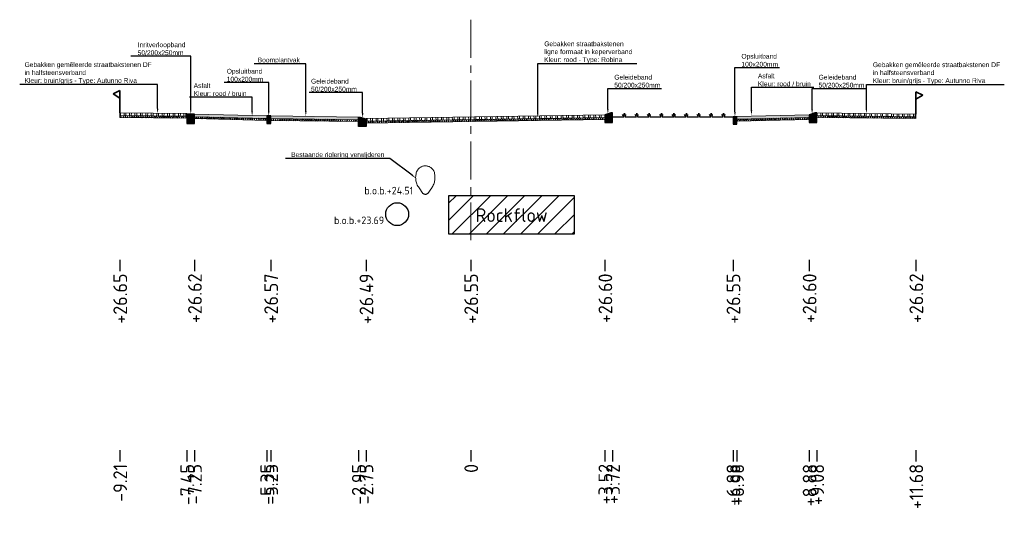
# Model space of a CAD drawing. Header units: metres. Extents: x 198530 to 198748, y 355169 to 355318.
# Tile 37 of 37: x 198722 to 198748, y 355303 to 355316. Entities that reach past the tile are written whole.
import ezdxf
from ezdxf import colors
from ezdxf.entities.mleader import LeaderData, LeaderLine
from ezdxf.math import Vec2, Vec3

# ---------------------------------------------------------------- set-up
doc = ezdxf.new("R2010")
doc.units = ezdxf.units.M
doc.linetypes.add('AM-AS', pattern=[16, 10, -2, 2, -2])
doc.linetypes.add('RI-GWA', pattern=[18.45, 6, -1.8, 1.75, -1.8, 1.75, -1.8, 1.75, -1.8])
doc.layers.get('Defpoints').update_dxf_attribs({"lineweight": 25})
for name, color, linetype, lineweight in [('B-WE-RI-GWA-BESTAANDE RIOLERING', 252, 'RI-GWA', 18), ('C3D-LABELS', 7, 'Continuous', 25), ('N-WE-AM-AS-G', 10, 'AM-AS', 18), ('N-WE-VH-VERHARDING_FUNDERING-G', 7, 'Continuous', 35), ('X-XX-AL-T25', 7, 'Continuous', 25)]:
    doc.layers.add(name, color=color, linetype=linetype, lineweight=lineweight)
for name, color, linetype in [('N-WE-AL-DETAIL-G', 7, 'Continuous'), ('N-WE-GROEN', 253, 'Continuous'), ('N-WE-RI-DWA-NIEUWE RIOLERING', 7, 'Continuous'), ('N-WE-VH-ROCKFLOW-G', 10, 'Continuous')]:
    doc.layers.add(name, color=color, linetype=linetype)
doc.styles.add('NLCS-ISO', font='NLCS-ISO.ttf')
doc.styles.add('NLCS-ISO-M200-T25', font='NLCS-ISO.ttf', dxfattribs={"height": 0.5})
doc.styles.add('NLCS-ISO-M50-T25', font='NLCS-ISO.ttf', dxfattribs={"height": 0.125})
pattern_1 = [(60, (-3613.88653, -302.51122), (-0.0433012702, 0.025), []), (120, (-3613.88653, -302.51122), (-0.0433012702, -0.025), [])]

# ---------------------------------------------------------------- blocks, each defined once
blk = doc.blocks.new('Geleideband_5-20x25')
at = {"layer": 'N-WE-AL-DETAIL-G'}
h = blk.add_hatch(color=252, dxfattribs=at)
h.dxf.hatch_style = 1
h.paths.add_polyline_path([(0.2, -0.25), (0, -0.25), (0, 0), (0.05, 0), (0.2, -0.05)])
blk.add_lwpolyline([(0.2, -0.25), (0, -0.25), (0, 0), (0.05, 0), (0.2, -0.05)], close=True)
blk = doc.blocks.new('*U67')
at = {"lineweight": 9}
h = blk.add_hatch(dxfattribs=at)
h.set_pattern_fill('ANSI32', color=252, scale=0.015, angle=47)
h.paths.add_polyline_path([(0, 0), (-6.269, -0.157), (-6.268, -0.227), (0.001, -0.07)])
h = blk.add_hatch(dxfattribs=at)
h.set_pattern_fill('AVH-ASFALT', color=252, scale=0.05, pattern_type=2)
h.set_pattern_definition(pattern_1)
h.paths.add_polyline_path([(0.001, -0.07), (-6.268, -0.227), (-6.268, -0.277), (0.001, -0.12)])
for points in [[(0.001, -0.12), (-6.268, -0.277), (-6.269, -0.157), (0, 0)], [(0.001, -0.07), (-6.268, -0.227)]]:
    blk.add_lwpolyline(points, dxfattribs=at)
at = {"layer": 'Defpoints', "color": 6, "lineweight": 9}
for points in [[(0, 0), (-6.269, -0.157), (-6.268, -0.227), (0.001, -0.07)], [(0.001, -0.07), (-6.268, -0.227), (-6.268, -0.277), (0.001, -0.12)]]:
    blk.add_lwpolyline(points, close=True, dxfattribs=at)
blk = doc.blocks.new('Opsluitband_100x200')
at = {"layer": 'N-WE-AL-DETAIL-G'}
h = blk.add_hatch(color=252, dxfattribs=at)
h.dxf.hatch_style = 1
h.paths.add_polyline_path([(0.1, 0), (0, 0), (0, -0.2), (0.1, -0.2)])
blk.add_lwpolyline([(0, -0.2), (0, 0), (0.1, 0), (0.1, -0.2)], close=True)
blk = doc.blocks.new('*U103')
at = {"lineweight": 9}
h = blk.add_hatch(color=252, dxfattribs=at)
h.dxf.hatch_style = 1
h.paths.add_polyline_path([(0, 0), (-1.9, -0.048), (-1.899, -0.117), (0.001, -0.07)])
h = blk.add_hatch(dxfattribs=at)
h.set_pattern_fill('AVH-ASFALT', color=252, scale=0.05, pattern_type=2)
h.set_pattern_definition(pattern_1)
h.paths.add_polyline_path([(0.001, -0.07), (-1.899, -0.117), (-1.899, -0.167), (0.001, -0.12)])
for points in [[(0.001, -0.12), (-1.899, -0.167), (-1.9, -0.048), (0, 0)], [(0.001, -0.07), (-1.899, -0.117)]]:
    blk.add_lwpolyline(points, dxfattribs=at)
at = {"layer": 'Defpoints', "color": 6, "lineweight": 9}
for points in [[(0, 0), (-1.9, -0.048), (-1.899, -0.117), (0.001, -0.07)], [(0.001, -0.07), (-1.899, -0.117), (-1.899, -0.167), (0.001, -0.12)]]:
    blk.add_lwpolyline(points, close=True, dxfattribs=at)
blk = doc.blocks.new('*U68')
at = {"lineweight": 9}
h = blk.add_hatch(dxfattribs=at)
h.set_pattern_fill('ANSI32', color=252, scale=0.015, angle=47)
h.paths.add_polyline_path([(0, 0), (-2.599, -0.065), (-2.598, -0.135), (0.001, -0.07)])
h = blk.add_hatch(dxfattribs=at)
h.set_pattern_fill('AVH-ASFALT', color=252, scale=0.05, pattern_type=2)
h.set_pattern_definition(pattern_1)
h.paths.add_polyline_path([(0.001, -0.07), (-2.598, -0.135), (-2.598, -0.185), (0.001, -0.12)])
for points in [[(0.001, -0.12), (-2.598, -0.185), (-2.599, -0.065), (0, 0)], [(0.001, -0.07), (-2.598, -0.135)]]:
    blk.add_lwpolyline(points, dxfattribs=at)
at = {"layer": 'Defpoints', "color": 6, "lineweight": 9}
for points in [[(0, 0), (-2.599, -0.065), (-2.598, -0.135), (0.001, -0.07)], [(0.001, -0.07), (-2.598, -0.135), (-2.598, -0.185), (0.001, -0.12)]]:
    blk.add_lwpolyline(points, close=True, dxfattribs=at)
blk = doc.blocks.new('OBJ_Grens')
at = {"layer": 'N-WE-VH-VERHARDING_FUNDERING-G'}
for p, q in [((0, 0), (0, 0.586)), ((0, 0.586), (0.179, 0.496)), ((0.179, 0.496), (0, 0.386))]:
    blk.add_line(p, q, dxfattribs=at)
blk = doc.blocks.new('*U110')
at = {"lineweight": 9}
h = blk.add_hatch(dxfattribs=at)
h.set_pattern_fill('GRAVEL', color=252, scale=0.005)
h.paths.add_polyline_path([(0, 0), (-2.3, -0.057), (-2.299, -0.127), (0.001, -0.07)])
h = blk.add_hatch(dxfattribs=at)
h.set_pattern_fill('AVH-ASFALT', color=252, scale=0.05, pattern_type=2)
h.set_pattern_definition(pattern_1)
h.paths.add_polyline_path([(0.001, -0.07), (-2.299, -0.127), (-2.299, -0.177), (0.001, -0.12)])
for points in [[(0.001, -0.12), (-2.299, -0.177), (-2.3, -0.057), (0, 0)], [(0.001, -0.07), (-2.299, -0.127)]]:
    blk.add_lwpolyline(points, dxfattribs=at)
at = {"layer": 'Defpoints', "color": 6, "lineweight": 9}
for points in [[(0, 0), (-2.3, -0.057), (-2.299, -0.127), (0.001, -0.07)], [(0.001, -0.07), (-2.299, -0.127), (-2.299, -0.177), (0.001, -0.12)]]:
    blk.add_lwpolyline(points, close=True, dxfattribs=at)
blk = doc.blocks.new('Inritverloopband_20x25')
at = {"layer": 'N-WE-AL-DETAIL-G'}
h = blk.add_hatch(color=252, dxfattribs=at)
h.dxf.hatch_style = 1
h.paths.add_polyline_path([(0.2, -0.25), (0, -0.25), (0, 0), (0.2, 0)])
blk.add_lwpolyline([(0.2, -0.25), (0, -0.25), (0, 0), (0.2, 0)], close=True)
blk.add_lwpolyline([(0.2, 0), (0.2, 0.01)])
blk = doc.blocks.new('*U69')
at = {"lineweight": 9}
h = blk.add_hatch(dxfattribs=at)
h.set_pattern_fill('ANSI32', color=252, scale=0.015, angle=47)
h.paths.add_polyline_path([(0, 0), (-1.759, -0.044), (-1.759, -0.114), (0.001, -0.07)])
h = blk.add_hatch(dxfattribs=at)
h.set_pattern_fill('AVH-ASFALT', color=252, scale=0.05, pattern_type=2)
h.set_pattern_definition(pattern_1)
h.paths.add_polyline_path([(0.001, -0.07), (-1.759, -0.114), (-1.759, -0.164), (0.001, -0.12)])
for points in [[(0.001, -0.12), (-1.759, -0.164), (-1.76, -0.044), (0, 0)], [(0.001, -0.07), (-1.759, -0.114)]]:
    blk.add_lwpolyline(points, dxfattribs=at)
at = {"layer": 'Defpoints', "color": 6, "lineweight": 9}
for points in [[(0, 0), (-1.759, -0.044), (-1.759, -0.114), (0.001, -0.07)], [(0.001, -0.07), (-1.759, -0.114), (-1.759, -0.164), (0.001, -0.12)]]:
    blk.add_lwpolyline(points, close=True, dxfattribs=at)

msp = doc.modelspace()

# ---------------------------------------------------------------- hatches: boundary and pattern name
at = {"layer": 'N-WE-VH-ROCKFLOW-G'}
h = msp.add_hatch(dxfattribs=at)
h.set_pattern_fill('ANSI31', color=256, scale=0.1)
h.set_pattern_definition([(45, (190.1122, 21.44), (-0.22450640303, 0.22450640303), [])])
h.paths.add_polyline_path([(198733.177, 355310.482), (198736.477, 355310.482), (198736.477, 355311.482), (198733.177, 355311.482)])
h.paths.add_polyline_path([(198733.756, 355310.559), (198735.88, 355310.559), (198735.88, 355311.423), (198733.756, 355311.423)], flags=24)

# ---------------------------------------------------------------- linework, layer by layer
at = {"layer": 'B-WE-RI-GWA-BESTAANDE RIOLERING'}
msp.add_lwpolyline([(198732.501, 355311.543), (198732.401, 355311.687, -0.266628), (198732.348, 355312.136, -0.62829), (198732.794, 355312.116, -0.238625), (198732.732, 355311.687), (198732.631, 355311.543, -0.38881)], format="xyb", close=True, dxfattribs=at)
at = {"layer": 'C3D-LABELS', "color": 7, "linetype": 'Continuous', "lineweight": 25}
for p, q in [((198724.55, 355309.801), (198724.55, 355309.501)), ((198726.51, 355309.801), (198726.51, 355309.501)), ((198728.51, 355309.801), (198728.51, 355309.501)), ((198731.01, 355309.801), (198731.01, 355309.501)), ((198733.76, 355309.801), (198733.76, 355309.501)), ((198737.28, 355309.801), (198737.28, 355309.501)), ((198740.64, 355309.801), (198740.64, 355309.501)), ((198742.64, 355309.801), (198742.64, 355309.501)), ((198745.44, 355309.801), (198745.44, 355309.501)), ((198724.55, 355304.801), (198724.55, 355304.501)), ((198726.31, 355304.801), (198726.31, 355304.501)), ((198726.51, 355304.801), (198726.51, 355304.501)), ((198728.41, 355304.801), (198728.41, 355304.501)), ((198728.51, 355304.801), (198728.51, 355304.501)), ((198730.81, 355304.801), (198730.81, 355304.501)), ((198731.01, 355304.801), (198731.01, 355304.501)), ((198733.76, 355304.801), (198733.76, 355304.501)), ((198737.28, 355304.801), (198737.28, 355304.501)), ((198737.48, 355304.801), (198737.48, 355304.501)), ((198740.64, 355304.801), (198740.64, 355304.501)), ((198740.74, 355304.801), (198740.74, 355304.501)), ((198742.64, 355304.801), (198742.64, 355304.501)), ((198742.84, 355304.801), (198742.84, 355304.501)), ((198745.44, 355304.801), (198745.44, 355304.501))]:
    msp.add_line(p, q, dxfattribs=at)
at = {"layer": 'N-WE-AM-AS-G', "ltscale": 0.1}
msp.add_lwpolyline([(198733.76, 355316.105), (198733.76, 355310.315)], dxfattribs=at)
at = {"layer": 'N-WE-GROEN'}
msp.add_lwpolyline([(198737.48, 355313.558), (198737.78, 355313.558), (198737.743, 355313.614), (198737.779, 355313.594), (198737.789, 355313.648), (198737.801, 355313.593), (198737.816, 355313.614), (198737.806, 355313.558), (198738.106, 355313.558), (198738.069, 355313.614), (198738.104, 355313.594), (198738.114, 355313.648), (198738.126, 355313.593), (198738.141, 355313.614), (198738.132, 355313.558), (198738.432, 355313.558), (198738.395, 355313.614), (198738.43, 355313.594), (198738.44, 355313.648), (198738.452, 355313.593), (198738.467, 355313.614), (198738.457, 355313.558), (198738.757, 355313.558), (198738.72, 355313.614), (198738.756, 355313.594), (198738.766, 355313.648), (198738.777, 355313.593), (198738.792, 355313.614), (198738.783, 355313.558), (198739.083, 355313.558), (198739.046, 355313.614), (198739.081, 355313.594), (198739.091, 355313.648), (198739.103, 355313.593), (198739.118, 355313.614), (198739.108, 355313.558), (198739.33, 355313.558), (198739.408, 355313.558), (198739.371, 355313.614), (198739.407, 355313.594), (198739.417, 355313.648), (198739.429, 355313.593), (198739.444, 355313.614), (198739.434, 355313.558), (198739.734, 355313.558), (198739.697, 355313.614), (198739.732, 355313.594), (198739.743, 355313.648), (198739.754, 355313.593), (198739.769, 355313.614), (198739.76, 355313.558), (198740.06, 355313.558), (198740.023, 355313.614), (198740.058, 355313.594), (198740.068, 355313.648), (198740.08, 355313.593), (198740.095, 355313.614), (198740.085, 355313.558), (198740.385, 355313.558), (198740.348, 355313.614), (198740.384, 355313.594), (198740.394, 355313.648), (198740.406, 355313.593), (198740.421, 355313.614), (198740.411, 355313.558), (198740.64, 355313.558)], dxfattribs=at)
at = {"layer": 'N-WE-RI-DWA-NIEUWE RIOLERING'}
msp.add_circle((198731.826, 355310.998), 0.3, dxfattribs=at)
at = {"layer": 'N-WE-VH-ROCKFLOW-G'}
msp.add_lwpolyline([(198733.177, 355310.482), (198736.477, 355310.482), (198736.477, 355311.482), (198733.177, 355311.482)], close=True, dxfattribs=at)

# ---------------------------------------------------------------- block references
at = {"layer": 'N-WE-AL-DETAIL-G', "xscale": -1}
for name, p in [('OBJ_Grens', (198724.55, 355313.658)), ('Inritverloopband_20x25', (198726.51, 355313.628)), ('*U103', (198726.51, 355313.628)), ('Opsluitband_100x200', (198728.51, 355313.578)), ('Geleideband_5-20x25', (198737.48, 355313.658)), ('Opsluitband_100x200', (198740.74, 355313.558)), ('Geleideband_5-20x25', (198742.84, 355313.658))]:
    msp.add_blockref(name, p, dxfattribs=at)
at = {"layer": 'N-WE-AL-DETAIL-G'}
for name, p in [('OBJ_Grens', (198745.44, 355313.628)), ('Geleideband_5-20x25', (198730.81, 355313.548))]:
    msp.add_blockref(name, p, dxfattribs=at)
at = {"layer": 'N-WE-AL-DETAIL-G', "xscale": -1, "rotation": 0.7810358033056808}
msp.add_blockref('*U69', (198724.55, 355313.658), dxfattribs=at)
at = {"layer": 'N-WE-AL-DETAIL-G'}
for name, p, rotation in [('*U110', (198730.81, 355313.548), 357.8206099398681), ('*U67', (198737.28, 355313.608), 359.4478918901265), ('*U103', (198742.64, 355313.608), 0.0002486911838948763), ('*U68', (198745.44, 355313.628), 357.9067631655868)]:
    msp.add_blockref(name, p, dxfattribs=dict(at, rotation=rotation))

# ---------------------------------------------------------------- texts
at = {"layer": 'B-WE-RI-GWA-BESTAANDE RIOLERING', "insert": (198730.966, 355311.717), "char_height": 0.2, "attachment_point": 1, "style": 'NLCS-ISO-M200-T25'}
msp.add_mtext_dynamic_manual_height_columns('b.o.b.+24.51', width=1.70356, gutter_width=2.5, heights=[0.543], dxfattribs=at)
at = {"layer": 'C3D-LABELS', "color": 7, "linetype": 'Continuous', "lineweight": 25, "char_height": 0.36, "attachment_point": 6, "rotation": 90, "style": 'NLCS-ISO'}
for s, insert in [('+26.65', (198724.56, 355309.44)), ('+26.57', (198728.52, 355309.44)), ('+26.49', (198731.02, 355309.44)), ('+26.55', (198733.77, 355309.44)), ('+26.60', (198737.29, 355309.44)), ('+26.55', (198740.65, 355309.44)), ('+26.60', (198742.65, 355309.44)), ('+26.62', (198745.45, 355309.44)), ('-9.21', (198724.56, 355304.44)), ('-7.45', (198726.32, 355304.44)), ('-7.25', (198726.52, 355304.44)), ('-5.35', (198728.42, 355304.44)), ('-5.25', (198728.52, 355304.44)), ('-2.95', (198730.82, 355304.44)), ('-2.75', (198731.02, 355304.44)), ('0', (198733.77, 355304.44)), ('+3.52', (198737.29, 355304.44)), ('+3.72', (198737.49, 355304.44)), ('+6.88', (198740.65, 355304.44)), ('+6.98', (198740.75, 355304.44)), ('+8.88', (198742.65, 355304.44)), ('+9.08', (198742.85, 355304.44)), ('+11.68', (198745.45, 355304.44))]:
    msp.add_mtext(s, dxfattribs=dict(at, insert=insert))
at = {"layer": 'C3D-LABELS', "color": 7, "linetype": 'Continuous', "lineweight": 25, "insert": (198726.52, 355309.44), "char_height": 0.36, "width": 1.044, "attachment_point": 6, "rotation": 90, "style": 'NLCS-ISO'}
msp.add_mtext('+26.62', dxfattribs=at)
at = {"layer": 'N-WE-RI-DWA-NIEUWE RIOLERING', "insert": (198730.169, 355310.936), "char_height": 0.2, "attachment_point": 1, "style": 'NLCS-ISO-M200-T25'}
msp.add_mtext_dynamic_manual_height_columns('b.o.b.+23.69', width=1.70356, gutter_width=2.5, heights=[0.543], dxfattribs=at)
at = {"layer": 'N-WE-VH-ROCKFLOW-G', "insert": (198733.882, 355311.153), "char_height": 0.36, "attachment_point": 1, "style": 'NLCS-ISO'}
msp.add_mtext('Rockflow', dxfattribs=at)

# ---------------------------------------------------------------- leaders
at = {"layer": 'X-XX-AL-T25'}
ml = msp.add_multileader_mtext('Standard', dxfattribs=at)
ml.set_content('{\\fArial|b0|i0|c0|p34;Inritverloopband \\P50/200x250mm}', color=256, style='NLCS-ISO-M50-T25')
ml.set_leader_properties(color=256, linetype='ByLayer', lineweight=-1)
ml.build(insert=Vec2(0, 0))
ml.multileader.update_dxf_attribs({"text_left_attachment_type": 5, "text_right_attachment_type": 5, "dogleg_length": 0.125, "arrow_head_size": 0.125})
ctx = ml.context
ctx.base_point, ctx.char_height, ctx.arrow_head_size, ctx.landing_gap_size, ctx.plane_origin = Vec3(198724.972, 355315.148), 0.125, 0.125, 0.045, Vec3(198726.929, 355313.976)
ctx.left_attachment, ctx.right_attachment = 5, 5
notes = []
notes.append((ctx, [(1, (1, 1, 0), (198726.41, 355315.148), (-1, 0), 0.125, [(0, [(198726.41, 355313.628)], 0, [])])]))
ctx.mtext.insert, ctx.mtext.flow_direction = Vec3(198725.017, 355315.508), 5
ml = msp.add_multileader_mtext('Standard', dxfattribs=at)
ml.set_content('{\\fArial|b0|i0|c0|p34;Gebakken straatbakstenen \\Pligne formaat in keperverband\\PKleur: rood - Type: Robina}', color=256, style='NLCS-ISO-M50-T25')
ml.set_leader_properties(color=256, linetype='ByLayer', lineweight=-1)
ml.build(insert=Vec2(0, 0))
ml.multileader.update_dxf_attribs({"text_left_attachment_type": 5, "text_right_attachment_type": 5, "dogleg_length": 0.125, "arrow_head_size": 0.125})
ctx = ml.context
ctx.base_point, ctx.char_height, ctx.arrow_head_size, ctx.landing_gap_size, ctx.plane_origin = Vec3(198735.64, 355314.952), 0.125, 0.125, 0.045, Vec3(198736.034, 355313.878)
ctx.left_attachment, ctx.right_attachment = 5, 5
notes.append((ctx, [(0, (1, 1, 0), (198735.515, 355314.952), (1, 0), 0.125, [(0, [(198735.515, 355313.53)], 0, [])])]))
ctx.mtext.insert, ctx.mtext.flow_direction = Vec3(198735.685, 355315.534), 5
ml = msp.add_multileader_mtext('Standard', dxfattribs=at)
ml.set_content('{\\fArial|b0|i0|c0|p34;Boomplantvak}', color=256, style='NLCS-ISO-M50-T25')
ml.set_leader_properties(color=256, linetype='ByLayer', lineweight=-1)
ml.build(insert=Vec2(0, 0))
ml.multileader.update_dxf_attribs({"text_left_attachment_type": 5, "text_right_attachment_type": 5, "dogleg_length": 0.125, "arrow_head_size": 0.125})
ctx = ml.context
ctx.base_point, ctx.char_height, ctx.arrow_head_size, ctx.landing_gap_size, ctx.plane_origin = Vec3(198728.122, 355314.95), 0.125, 0.125, 0.045, Vec3(198728.911, 355313.925)
ctx.left_attachment, ctx.right_attachment = 5, 5
notes.append((ctx, [(0, (1, 1, 0), (198729.43, 355314.95), (-1, 0), 0.125, [(0, [(198729.43, 355313.577)], 0, [])])]))
ctx.mtext.insert, ctx.mtext.flow_direction = Vec3(198728.167, 355315.109), 5
ml = msp.add_multileader_mtext('Standard', dxfattribs=at)
ml.set_content('{\\fArial|b0|i0|c0|p34;Opsluitband\\P100x200mm}', color=256, style='NLCS-ISO-M50-T25')
ml.set_leader_properties(color=256, linetype='ByLayer', lineweight=-1)
ml.build(insert=Vec2(0, 0))
ml.multileader.update_dxf_attribs({"text_left_attachment_type": 5, "text_right_attachment_type": 5, "dogleg_length": 0.125, "arrow_head_size": 0.125})
ctx = ml.context
ctx.base_point, ctx.char_height, ctx.arrow_head_size, ctx.landing_gap_size, ctx.plane_origin = Vec3(198740.815, 355314.845), 0.125, 0.125, 0.045, Vec3(198741.21, 355313.906)
ctx.left_attachment, ctx.right_attachment = 5, 5
notes.append((ctx, [(0, (1, 1, 0), (198740.69, 355314.845), (1, 0), 0.125, [(0, [(198740.69, 355313.558)], 0, [])])]))
ctx.mtext.insert, ctx.mtext.flow_direction = Vec3(198740.86, 355315.206), 5
ml = msp.add_multileader_mtext('Standard', dxfattribs=at)
ml.set_content('{\\fArial|b0|i0|c0|p34;Gebakken gemêleerde straatbakstenen DF \\Pin halfsteensverband\\PKleur: bruin/grijs - Type: Autunno Riva}', color=256, style='NLCS-ISO-M50-T25')
ml.set_leader_properties(color=256, linetype='ByLayer', lineweight=-1)
ml.build(insert=Vec2(0, 0))
ml.multileader.update_dxf_attribs({"text_left_attachment_type": 5, "text_right_attachment_type": 5, "dogleg_length": 0.125, "arrow_head_size": 0.125})
ctx = ml.context
ctx.base_point, ctx.char_height, ctx.arrow_head_size, ctx.landing_gap_size, ctx.plane_origin = Vec3(198722.003, 355314.403), 0.125, 0.125, 0.045, Vec3(198723.983, 355313.937)
ctx.left_attachment, ctx.right_attachment = 5, 5
notes.append((ctx, [(1, (1, 1, 0), (198725.54, 355314.403), (-1, 0), 0.125, [(0, [(198725.54, 355313.647)], 0, [])])]))
ctx.mtext.insert, ctx.mtext.flow_direction = Vec3(198722.048, 355314.988), 5
ml = msp.add_multileader_mtext('Standard', dxfattribs=at)
ml.set_content('{\\fArial|b0|i0|c0|p34;Opsluitband\\P100x200mm}', color=256, style='NLCS-ISO-M50-T25')
ml.set_leader_properties(color=256, linetype='ByLayer', lineweight=-1)
ml.build(insert=Vec2(0, 0))
ml.multileader.update_dxf_attribs({"text_left_attachment_type": 5, "text_right_attachment_type": 5, "dogleg_length": 0.125, "arrow_head_size": 0.125})
ctx = ml.context
ctx.base_point, ctx.char_height, ctx.arrow_head_size, ctx.landing_gap_size, ctx.plane_origin = Vec3(198727.31, 355314.453), 0.125, 0.125, 0.045, Vec3(198728.975, 355313.926)
ctx.left_attachment, ctx.right_attachment = 5, 5
notes.append((ctx, [(1, (1, 1, 0), (198728.456, 355314.453), (-1, 0), 0.125, [(0, [(198728.456, 355313.578)], 0, [])])]))
ctx.mtext.insert, ctx.mtext.flow_direction = Vec3(198727.355, 355314.814), 5
ml = msp.add_multileader_mtext('Standard', dxfattribs=at)
ml.set_content('{\\fArial|b0|i0|c0|p34;Gebakken gemêleerde straatbakstenen DF \\Pin halfsteensverband\\PKleur: bruin/grijs - Type: Autunno Riva}', color=256, style='NLCS-ISO-M50-T25')
ml.set_leader_properties(color=256, linetype='ByLayer', lineweight=-1)
ml.build(insert=Vec2(0, 0))
ml.multileader.update_dxf_attribs({"text_left_attachment_type": 5, "text_right_attachment_type": 5, "dogleg_length": 0.125, "arrow_head_size": 0.125})
ctx = ml.context
ctx.base_point, ctx.char_height, ctx.arrow_head_size, ctx.landing_gap_size, ctx.plane_origin = Vec3(198744.265, 355314.399), 0.125, 0.125, 0.045, Vec3(198742.583, 355313.933)
ctx.left_attachment, ctx.right_attachment = 5, 5
notes.append((ctx, [(0, (1, 1, 0), (198744.14, 355314.399), (1, 0), 0.125, [(0, [(198744.14, 355313.643)], 0, [])])]))
ctx.mtext.insert, ctx.mtext.flow_direction = Vec3(198744.31, 355314.984), 5
ml = msp.add_multileader_mtext('Standard', dxfattribs=at)
ml.set_content('{\\fArial|b0|i0|c0|p34;Geleideband\\P50/200x250mm}', color=256, style='NLCS-ISO-M50-T25')
ml.set_leader_properties(color=256, linetype='ByLayer', lineweight=-1)
ml.build(insert=Vec2(0, 0))
ml.multileader.update_dxf_attribs({"text_left_attachment_type": 5, "text_right_attachment_type": 5, "dogleg_length": 0.125, "arrow_head_size": 0.125})
ctx = ml.context
ctx.base_point, ctx.char_height, ctx.arrow_head_size, ctx.landing_gap_size, ctx.plane_origin = Vec3(198729.521, 355314.189), 0.125, 0.125, 0.045, Vec3(198731.441, 355313.875)
ctx.left_attachment, ctx.right_attachment = 5, 5
notes.append((ctx, [(1, (1, 1, 0), (198730.921, 355314.189), (-1, 0), 0.125, [(0, [(198730.921, 355313.528)], 0, [])])]))
ctx.mtext.insert, ctx.mtext.flow_direction = Vec3(198729.566, 355314.552), 5
ml = msp.add_multileader_mtext('Standard', dxfattribs=at)
ml.set_content('{\\fArial|b0|i0|c0|p34;Geleideband\\P50/200x250mm}', color=256, style='NLCS-ISO-M50-T25')
ml.set_leader_properties(color=256, linetype='ByLayer', lineweight=-1)
ml.build(insert=Vec2(0, 0))
ml.multileader.update_dxf_attribs({"text_left_attachment_type": 5, "text_right_attachment_type": 5, "dogleg_length": 0.125, "arrow_head_size": 0.125})
ctx = ml.context
ctx.base_point, ctx.char_height, ctx.arrow_head_size, ctx.landing_gap_size, ctx.plane_origin = Vec3(198737.48, 355314.295), 0.125, 0.125, 0.045, Vec3(198737.875, 355313.981)
ctx.left_attachment, ctx.right_attachment = 5, 5
notes.append((ctx, [(0, (1, 1, 0), (198737.355, 355314.295), (1, 0), 0.125, [(0, [(198737.355, 355313.633)], 0, [])])]))
ctx.mtext.insert, ctx.mtext.flow_direction = Vec3(198737.525, 355314.657), 5
ml = msp.add_multileader_mtext('Standard', dxfattribs=at)
ml.set_content('{\\fArial|b0|i0|c0|p34;Asfalt\\PKleur: rood / bruin}', color=256, style='NLCS-ISO-M50-T25')
ml.set_leader_properties(color=256, linetype='ByLayer', lineweight=-1)
ml.build(insert=Vec2(0, 0))
ml.multileader.update_dxf_attribs({"text_left_attachment_type": 5, "text_right_attachment_type": 5, "dogleg_length": 0.125, "arrow_head_size": 0.125})
ctx = ml.context
ctx.base_point, ctx.char_height, ctx.arrow_head_size, ctx.landing_gap_size, ctx.plane_origin = Vec3(198741.249, 355314.329), 0.125, 0.125, 0.045, Vec3(198741.643, 355313.947)
ctx.left_attachment, ctx.right_attachment = 5, 5
notes.append((ctx, [(0, (1, 1, 0), (198741.124, 355314.329), (1, 0), 0.125, [(0, [(198741.124, 355313.599)], 0, [])])]))
ctx.mtext.insert, ctx.mtext.flow_direction = Vec3(198741.294, 355314.691), 5
ml = msp.add_multileader_mtext('Standard', dxfattribs=at)
ml.set_content('{\\fArial|b0|i0|c0|p34;Geleideband\\P50/200x250mm}', color=256, style='NLCS-ISO-M50-T25')
ml.set_leader_properties(color=256, linetype='ByLayer', lineweight=-1)
ml.build(insert=Vec2(0, 0))
ml.multileader.update_dxf_attribs({"text_left_attachment_type": 5, "text_right_attachment_type": 5, "dogleg_length": 0.125, "arrow_head_size": 0.125})
ctx = ml.context
ctx.base_point, ctx.char_height, ctx.arrow_head_size, ctx.landing_gap_size, ctx.plane_origin = Vec3(198742.84, 355314.295), 0.125, 0.125, 0.045, Vec3(198743.235, 355313.981)
ctx.left_attachment, ctx.right_attachment = 5, 5
notes.append((ctx, [(0, (1, 1, 0), (198742.715, 355314.295), (1, 0), 0.125, [(0, [(198742.715, 355313.633)], 0, [])])]))
ctx.mtext.insert, ctx.mtext.flow_direction = Vec3(198742.885, 355314.657), 5
ml = msp.add_multileader_mtext('Standard', dxfattribs=at)
ml.set_content('{\\fArial|b0|i0|c0|p34;Asfalt\\PKleur: rood / bruin}', color=256, style='NLCS-ISO-M50-T25')
ml.set_leader_properties(color=256, linetype='ByLayer', lineweight=-1)
ml.build(insert=Vec2(0, 0))
ml.multileader.update_dxf_attribs({"text_left_attachment_type": 5, "text_right_attachment_type": 5, "dogleg_length": 0.125, "arrow_head_size": 0.125})
ctx = ml.context
ctx.base_point, ctx.char_height, ctx.arrow_head_size, ctx.landing_gap_size, ctx.plane_origin = Vec3(198726.442, 355314.074), 0.125, 0.125, 0.045, Vec3(198728.54, 355313.98)
ctx.left_attachment, ctx.right_attachment = 5, 5
notes.append((ctx, [(1, (1, 1, 0), (198728.02, 355314.074), (-1, 0), 0.125, [(0, [(198728.02, 355313.574)], 0, [])])]))
ctx.mtext.insert, ctx.mtext.flow_direction = Vec3(198726.487, 355314.437), 5
ml = msp.add_multileader_mtext('Standard', dxfattribs=at)
ml.set_content('{\\fArial|b0|i0|c0|p34;Bestaande riolering verwijderen}', color=256, style='NLCS-ISO-M50-T25')
ml.set_leader_properties(color=256, linetype='ByLayer', lineweight=-1)
ml.build(insert=Vec2(0, 0))
ml.multileader.update_dxf_attribs({"text_left_attachment_type": 5, "text_right_attachment_type": 5, "dogleg_length": 0.125, "arrow_head_size": 0.125})
ctx = ml.context
ctx.base_point, ctx.char_height, ctx.arrow_head_size, ctx.landing_gap_size, ctx.plane_origin = Vec3(198728.999, 355312.462), 0.125, 0.125, 0.045, Vec3(198733.652, 355312.148)
ctx.left_attachment, ctx.right_attachment = 5, 5
notes.append((ctx, [(1, (1, 1, 0), (198731.635, 355312.462), (-1, 0), 0.125, [(0, [(198732.317, 355311.946)], 0, [])])]))
ctx.mtext.insert, ctx.mtext.flow_direction = Vec3(198729.044, 355312.624), 5
for ctx, leaders in notes:
    for number, flags, end, landing, length, lines in leaders:
        leader = LeaderData()
        leader.index, (leader.has_last_leader_line, leader.has_dogleg_vector, leader.attachment_direction) = number, flags
        leader.last_leader_point, leader.dogleg_vector, leader.dogleg_length = Vec3(end), Vec3(landing), length
        for number, points, colour, breaks in lines:
            line = LeaderLine()
            line.index, line.vertices, line.color, line.breaks = number, Vec3.list(points), colors.encode_raw_color(colour), breaks
            leader.lines.append(line)
        ctx.leaders.append(leader)

doc.saveas('drawing.dxf')
